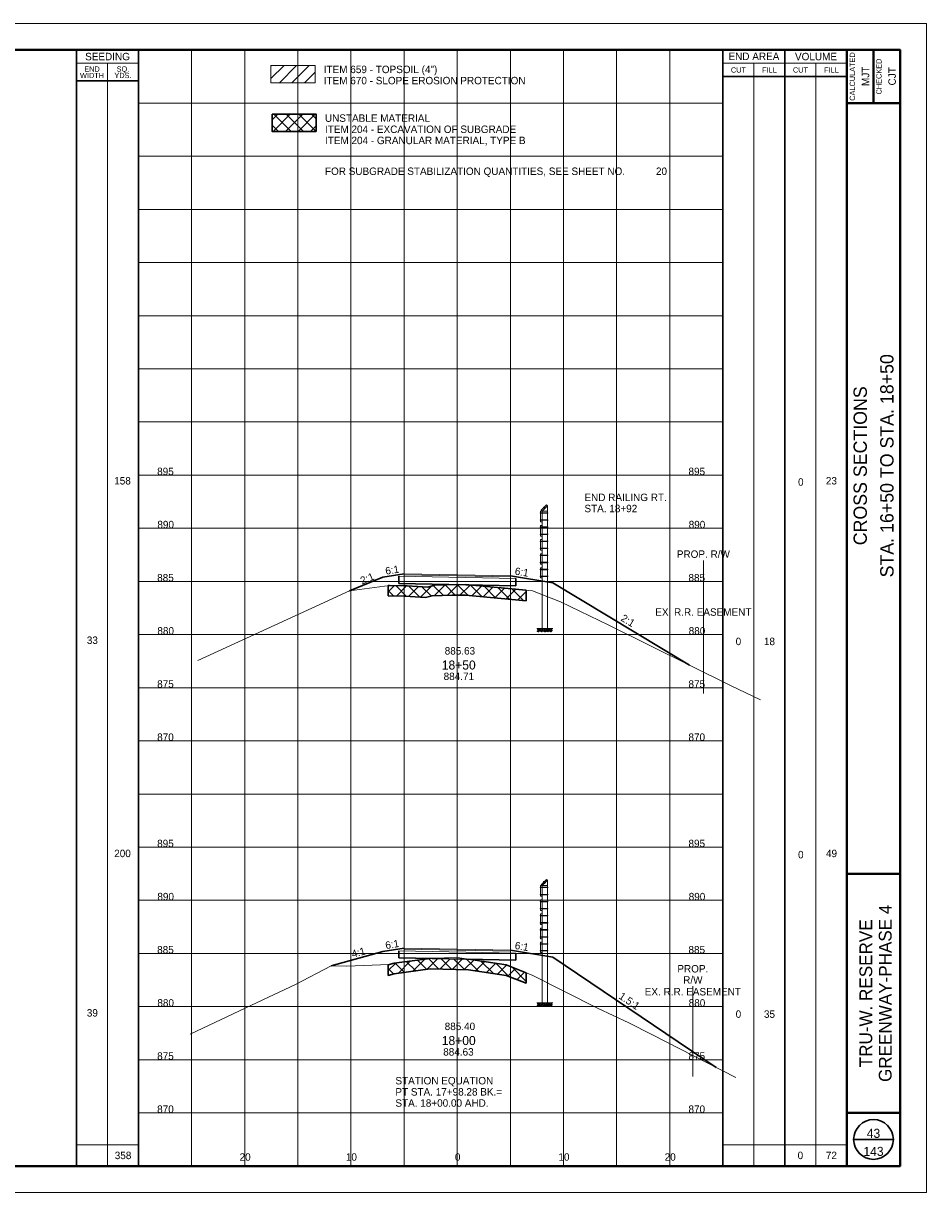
# Paper-space layout 'Layout1' of a CAD drawing. Header units: feet. Extents: x -1005 to 2379, y -670 to 6548.
# Tile 10 of 69: x 75 to 160, y 228 to 338. Entities that reach past the tile are written whole.
import ezdxf
from ezdxf.enums import TextEntityAlignment as Align

# ---------------------------------------------------------------- set-up
doc = ezdxf.new("R2010")
doc.units = ezdxf.units.FT
doc.header["$LTSCALE"] = 5
doc.header["$MEASUREMENT"] = 0
for name, pattern in [('DGN Style 2', [150.837143, 90.502286, -60.334857]), ('DGN Style 3', [211.172, 150.837143, -60.334857]), ('esmtrrex', [4.75, 0.8, -0.325, -0.325, 0.8, -0.3, 0.8, -0.3, 0.8, -0.3]), ('esmtshpr', [5.35, 1, -0.175, -0.175, 4]), ('fencepr', [1, 0.925, 0.075])]:
    doc.linetypes.add(name, pattern=pattern)
for name, color, linetype, lineweight in [('DR_P_Erosion_Control', 7, 'Continuous', 13), ('DR_P_Text', 7, 'Continuous', 13), ('PV_P_Text', 7, 'Continuous', 13), ('RD_P_Cells', 7, 'Continuous', 0), ('RD_P_Fence', 230, 'fencepr', 13), ('RW_P_Esmt_SH', 193, 'esmtshpr', 40), ('RW_X_Esmt_RR', 6, 'esmtrrex', 30), ('SH_Border', 7, 'Continuous', 40), ('SH_Data', 7, 'Continuous', 0), ('SH_Major_Grid_Line', 254, 'Continuous', 13), ('SH_Text', 7, 'Continuous', 13), ('TX_P_20', 7, 'Continuous', 13), ('TX_P_5', 7, 'Continuous', 13), ('TX_X_5', 7, 'Continuous', 0), ('XS_P_Finished_Grade', 3, 'Continuous', 30), ('XS_P_Pavt_Surface', 251, 'Continuous', 13), ('XS_P_Subgrade', 4, 'Continuous', 30), ('XS_P_Undercut', 230, 'Continuous', 30), ('XS_X_Ground_Line', 3, 'DGN Style 2', 13)]:
    doc.layers.add(name, color=color, linetype=linetype, lineweight=lineweight)
doc.layers.add('SH_Cut_Line', color=7, linetype='DGN Style 3', lineweight=0, plot=False)
doc.layers.add('XS_P_Pavt_Layers', color=251, linetype='Continuous', lineweight=0, transparency=0.5)
doc.styles.add('Slanted-Normal LS 0.50', font='font31.shx', dxfattribs={"height": 0.14})
doc.styles.add('Slanted-Sub Title', font='font31.shx', dxfattribs={"height": 0.17})
doc.styles.add('Style-font30', font='font30.shx')
doc.styles.add('Style-font31', font='font31.shx')
doc.styles.add('Style-font70', font='font70.shx')

# ---------------------------------------------------------------- blocks, each defined once
blk = doc.blocks.new('XS POINT_20')
at = {"layer": 'RW_X_Esmt_RR', "linetype": 'DGN Style 3', "lineweight": 0}
blk.add_line((0, 3.5), (0, -3.5), dxfattribs=at)
blk = doc.blocks.new('GPKLBL_54')
at = {"layer": 'TX_P_5', "linetype": 'Continuous', "extrusion": (0, 0, -1), "insert": (-0.46, 0.97), "char_height": 0.7, "attachment_point": 3, "text_direction": (-0.986394, 0.164399, 0), "line_spacing_factor": 0.6, "style": 'Style-font31'}
blk.add_mtext('6:1', dxfattribs=at)
blk = doc.blocks.new('GPKLBL_55')
at = {"layer": 'TX_P_5', "linetype": 'Continuous', "insert": (-0.51, 0.98), "char_height": 0.7, "attachment_point": 1, "rotation": 350.5377, "line_spacing_factor": 0.6, "style": 'Style-font31'}
blk.add_mtext('6:1', dxfattribs=at)
blk = doc.blocks.new('XS POINT_21')
at = {"layer": 'RW_P_Esmt_SH', "linetype": 'Continuous', "lineweight": 13}
blk.add_line((0, 3.5), (0, -3.5), dxfattribs=at)
blk = doc.blocks.new('GPKLBL_56')
at = {"layer": 'TX_P_5', "insert": (-0.93, 1.1), "char_height": 0.7, "attachment_point": 1, "rotation": 15.3507, "line_spacing_factor": 0.6, "style": 'Style-font31'}
blk.add_mtext('4:1', dxfattribs=at)
blk = doc.blocks.new('GPKLBL_57')
at = {"layer": 'TX_P_5', "linetype": 'Continuous', "insert": (-2.01, 2.28), "char_height": 0.7, "attachment_point": 1, "rotation": 329.862, "line_spacing_factor": 0.66, "style": 'Style-font31'}
blk.add_mtext('1.5:1', dxfattribs=at)
blk = doc.blocks.new('RCP')
at = {"layer": 'RD_P_Cells'}
for points, knots in [([(0.02, 0.09), (0.03, 0.1), (0.05, 0.11), (0.07, 0.11), (0.07, 0.12), (0.08, 0.1), (0.08, 0.09), (0.08, 0.08), (0.07, 0.07), (0.06, 0.06), (0.05, 0.05), (0.02, 0.04), (0.02, 0.05), (0.01, 0.06), (0.01, 0.07), (0.01, 0.08), (0.01, 0.08), (0.01, 0.08), (0.01, 0.09), (0.02, 0.09), (0.02, 0.09), (0.02, 0.09)], [0, 0, 0, 0, 0.258176, 0.258176, 0.258176, 0.385117, 0.385117, 0.385117, 0.555016, 0.555016, 0.555016, 0.785627, 0.785627, 0.785627, 0.908123, 0.908123, 0.908123, 0.969027, 0.969027, 0.969027, 1, 1, 1, 1]), ([(0.05, 0.33), (0.06, 0.33), (0.06, 0.34), (0.07, 0.34), (0.08, 0.35), (0.09, 0.35), (0.1, 0.35), (0.11, 0.35), (0.12, 0.35), (0.12, 0.34), (0.13, 0.33), (0.13, 0.33), (0.13, 0.32), (0.12, 0.31), (0.12, 0.3), (0.11, 0.29), (0.1, 0.28), (0.09, 0.28), (0.08, 0.28), (0.07, 0.28), (0.05, 0.27), (0.04, 0.28), (0.04, 0.29), (0.03, 0.29), (0.03, 0.3), (0.03, 0.31), (0.04, 0.32), (0.04, 0.32), (0.04, 0.32), (0.04, 0.33), (0.05, 0.33)], [0, 0, 0, 0, 0.107172, 0.107172, 0.107172, 0.224609, 0.224609, 0.224609, 0.311187, 0.311187, 0.311187, 0.390245, 0.390245, 0.390245, 0.521508, 0.521508, 0.521508, 0.650159, 0.650159, 0.650159, 0.785017, 0.785017, 0.785017, 0.874079, 0.874079, 0.874079, 0.953282, 0.953282, 0.953282, 1, 1, 1, 1]), ([(0.16, 0.26), (0.17, 0.26), (0.19, 0.27), (0.2, 0.27), (0.22, 0.27), (0.22, 0.25), (0.23, 0.23), (0.23, 0.22), (0.23, 0.2), (0.22, 0.19), (0.2, 0.18), (0.19, 0.17), (0.17, 0.17), (0.16, 0.16), (0.14, 0.16), (0.13, 0.17), (0.12, 0.17), (0.11, 0.18), (0.11, 0.18), (0.1, 0.2), (0.1, 0.22), (0.11, 0.23), (0.11, 0.24), (0.12, 0.24), (0.13, 0.25), (0.13, 0.25), (0.14, 0.26), (0.15, 0.26), (0.15, 0.26), (0.15, 0.26), (0.16, 0.26)], [0, 0, 0, 0, 0.126661, 0.126661, 0.126661, 0.253188, 0.253188, 0.253188, 0.368171, 0.368171, 0.368171, 0.509113, 0.509113, 0.509113, 0.63015, 0.63015, 0.63015, 0.70369, 0.70369, 0.70369, 0.826515, 0.826515, 0.826515, 0.907901, 0.907901, 0.907901, 0.976801, 0.976801, 0.976801, 1, 1, 1, 1]), ([(0.16, 0.11), (0.17, 0.11), (0.18, 0.11), (0.19, 0.12), (0.21, 0.12), (0.23, 0.12), (0.25, 0.1), (0.26, 0.09), (0.26, 0.07), (0.26, 0.06), (0.25, 0.05), (0.24, 0.03), (0.23, 0.02), (0.21, 0), (0.18, 0), (0.16, 0.01), (0.15, 0.02), (0.13, 0.03), (0.13, 0.05), (0.12, 0.06), (0.13, 0.07), (0.14, 0.08), (0.14, 0.09), (0.14, 0.09), (0.15, 0.1), (0.15, 0.1), (0.15, 0.1), (0.16, 0.11)], [0, 0, 0, 0, 0.098896, 0.098896, 0.098896, 0.24332, 0.24332, 0.24332, 0.355319, 0.355319, 0.355319, 0.496743, 0.496743, 0.496743, 0.673566, 0.673566, 0.673566, 0.816859, 0.816859, 0.816859, 0.906168, 0.906168, 0.906168, 0.969895, 0.969895, 0.969895, 1, 1, 1, 1]), ([(0.29, 0.35), (0.3, 0.35), (0.31, 0.36), (0.32, 0.36), (0.34, 0.36), (0.34, 0.33), (0.34, 0.32), (0.33, 0.31), (0.32, 0.3), (0.31, 0.3), (0.3, 0.29), (0.28, 0.29), (0.27, 0.3), (0.27, 0.31), (0.27, 0.32), (0.27, 0.33), (0.27, 0.33), (0.28, 0.34), (0.28, 0.34), (0.28, 0.35), (0.28, 0.35), (0.29, 0.35)], [0, 0, 0, 0, 0.188286, 0.188286, 0.188286, 0.356428, 0.356428, 0.356428, 0.541746, 0.541746, 0.541746, 0.732506, 0.732506, 0.732506, 0.852511, 0.852511, 0.852511, 0.937171, 0.937171, 0.937171, 1, 1, 1, 1]), ([(0.31, 0.2), (0.32, 0.21), (0.33, 0.21), (0.34, 0.22), (0.35, 0.22), (0.36, 0.2), (0.36, 0.18), (0.37, 0.17), (0.36, 0.16), (0.35, 0.14), (0.34, 0.13), (0.33, 0.13), (0.32, 0.12), (0.31, 0.12), (0.3, 0.12), (0.29, 0.13), (0.28, 0.14), (0.27, 0.15), (0.27, 0.16), (0.28, 0.17), (0.28, 0.19), (0.29, 0.19), (0.29, 0.2), (0.3, 0.2), (0.31, 0.2)], [0, 0, 0, 0, 0.135762, 0.135762, 0.135762, 0.276579, 0.276579, 0.276579, 0.425633, 0.425633, 0.425633, 0.565886, 0.565886, 0.565886, 0.678149, 0.678149, 0.678149, 0.814077, 0.814077, 0.814077, 0.922173, 0.922173, 0.922173, 1, 1, 1, 1])]:
    blk.add_open_spline(points, degree=3, knots=knots, dxfattribs=at)
blk = doc.blocks.new('XS POINT_22')
at = {"layer": 'RW_X_Esmt_RR', "linetype": 'DGN Style 3', "lineweight": 0}
blk.add_line((0, 3.5), (0, -3.5), dxfattribs=at)
blk = doc.blocks.new('GPKLBL_58')
at = {"layer": 'TX_P_5', "linetype": 'Continuous', "extrusion": (0, 0, -1), "insert": (-0.46, 0.97), "char_height": 0.7, "attachment_point": 3, "text_direction": (-0.986394, 0.164399, 0), "line_spacing_factor": 0.6, "style": 'Style-font31'}
blk.add_mtext('6:1', dxfattribs=at)
blk = doc.blocks.new('GPKLBL_59')
at = {"layer": 'TX_P_5', "linetype": 'Continuous', "insert": (-0.51, 0.98), "char_height": 0.7, "attachment_point": 1, "rotation": 350.5377, "line_spacing_factor": 0.6, "style": 'Style-font31'}
blk.add_mtext('6:1', dxfattribs=at)
blk = doc.blocks.new('XS POINT_23')
at = {"layer": 'RW_P_Esmt_SH', "linetype": 'Continuous', "lineweight": 13}
blk.add_line((0, 3.5), (0, -3.5), dxfattribs=at)
blk = doc.blocks.new('GPKLBL_60')
at = {"layer": 'TX_P_5', "linetype": 'Continuous', "insert": (-0.62, 0.7), "char_height": 0.7, "attachment_point": 1, "rotation": 11.2812, "line_spacing_factor": 0.6, "style": 'Style-font31'}
blk.add_mtext('2:1', dxfattribs=at)
blk = doc.blocks.new('GPKLBL_61')
at = {"layer": 'TX_P_5', "linetype": 'Continuous', "insert": (-2.01, 2.28), "char_height": 0.7, "attachment_point": 1, "rotation": 329.862, "line_spacing_factor": 0.66, "style": 'Style-font31'}
blk.add_mtext('2:1', dxfattribs=at)

psp = doc.layouts.get("Layout1")

# ---------------------------------------------------------------- hatches: boundary and pattern name
at = {"layer": 'DR_P_Erosion_Control'}
h = psp.add_hatch(dxfattribs=at)
h.set_pattern_fill('HATCH', color=256, style=0, pattern_type=2)
h.set_pattern_definition([(45, (106.9389, 332.6956), (-0.589255, 0.589255), [])])
h.paths.add_polyline_path([(98.3, 331.92), (102.45, 331.92), (102.45, 333.54), (98.3, 333.54)])
at = {"layer": 'XS_P_Undercut', "lineweight": 0}
h = psp.add_hatch(dxfattribs=at)
h.set_pattern_fill('CROSSHATCH', color=256, style=0, pattern_type=2)
h.set_pattern_definition([(45, (101.6957, 323.4725), (-0.58926, 0.58926), []), (315, (101.6957, 323.4725), (0.58926, 0.58926), [])])
h.paths.add_polyline_path([(98.41, 327.34), (102.55, 327.34), (102.55, 328.96), (98.41, 328.96)])
h = psp.add_hatch(dxfattribs=at)
h.set_pattern_fill('CROSSHATCH', color=256, style=0, pattern_type=2)
h.set_pattern_definition([(45, (115.2781, 284.0845), (-0.58926, 0.58926), []), (315, (115.2781, 284.0845), (0.58926, 0.58926), [])])
h.paths.add_polyline_path([(115.91, 284.71), (115.83, 284.71), (113.7, 284.64), (113.07, 284.47), (111.13, 284.58), (109.45, 284.63), (109.33, 284.61), (109.33, 283.65), (110.89, 283.6), (112.83, 283.5), (113.46, 283.66), (115.34, 283.72), (116.6, 283.7), (122.33, 283.18), (122.33, 284.18), (116.58, 284.7)])
h = psp.add_hatch(dxfattribs=at)
h.set_pattern_fill('CROSSHATCH', color=256, style=0, pattern_type=2)
h.set_pattern_definition([(45, (117.0907, 249.07225), (-0.589255, 0.589255), []), (315, (117.0907, 249.07225), (0.589255, 0.589255), [])])
h.paths.add_polyline_path([(113.28, 249.54), (109.9, 249.08), (109.38, 248.95), (109.33, 248.94), (109.33, 247.93), (109.9, 248.08), (113.28, 248.54), (116.89, 248.47), (120.43, 247.92), (122.33, 247.19), (122.33, 248.19), (120.43, 248.92), (116.89, 249.47)])

# ---------------------------------------------------------------- linework, layer by layer
at = {"layer": 'DR_P_Erosion_Control', "flags": 128}
for points in [[(98.3, 333.54), (102.45, 333.54), (102.45, 331.92), (98.3, 331.92), (98.3, 333.54)], [(98.3, 331.92), (102.45, 331.92), (102.45, 333.54), (98.3, 333.54), (98.3, 331.92)]]:
    psp.add_lwpolyline(points, close=True, dxfattribs=at)
at = {"layer": 'RD_P_Fence', "linetype": 'Continuous'}
for p, q in [((123.83, 291.6), (123.67, 291.6)), ((123.67, 290.6), (123.67, 291.6)), ((124.24, 292.2), (123.74, 291.7)), ((124.33, 292.1), (123.83, 291.6)), ((123.83, 291.6), (123.83, 280.57)), ((124.33, 291.6), (123.83, 291.6)), ((123.95, 291.93), (124, 291.99)), ((124.09, 291.82), (123.95, 291.96)), ((123.96, 291.92), (123.95, 291.93)), ((124.12, 291.85), (123.98, 291.99)), ((124.02, 291.98), (124, 291.99)), ((124.33, 292.1), (124.33, 280.57)), ((124.33, 291.46), (123.63, 291.46)), ((124.33, 291.42), (123.63, 291.42)), ((124.33, 290.79), (123.63, 290.79)), ((124.33, 290.75), (123.63, 290.75)), ((123.67, 291.48), (123.65, 291.48)), ((123.65, 291.4), (123.65, 291.48)), ((123.67, 291.4), (123.65, 291.4)), ((123.67, 290.81), (123.65, 290.81)), ((123.65, 290.73), (123.65, 290.81)), ((123.67, 290.73), (123.65, 290.73)), ((123.83, 290.6), (123.67, 290.6)), ((124.33, 290.13), (123.63, 290.13)), ((124.33, 290.09), (123.63, 290.09)), ((124.33, 289.46), (123.63, 289.46)), ((124.33, 289.42), (123.63, 289.42)), ((123.67, 290.15), (123.65, 290.15)), ((123.65, 290.07), (123.65, 290.15)), ((123.67, 290.07), (123.65, 290.07)), ((123.67, 289.48), (123.65, 289.48)), ((123.65, 289.4), (123.65, 289.48)), ((123.67, 289.4), (123.65, 289.4)), ((123.83, 290.27), (123.67, 290.27)), ((123.67, 289.27), (123.67, 290.27)), ((124.33, 288.8), (123.63, 288.8)), ((124.33, 288.76), (123.63, 288.76)), ((123.67, 288.82), (123.65, 288.82)), ((123.65, 288.74), (123.65, 288.82)), ((123.67, 288.74), (123.65, 288.74)), ((123.83, 289.27), (123.67, 289.27)), ((123.83, 288.94), (123.67, 288.94)), ((123.67, 287.94), (123.67, 288.94)), ((124.33, 288.13), (123.63, 288.13)), ((124.33, 288.09), (123.63, 288.09)), ((124.33, 287.47), (123.63, 287.47)), ((124.33, 287.43), (123.63, 287.43)), ((123.67, 288.15), (123.65, 288.15)), ((123.65, 288.07), (123.65, 288.15)), ((123.67, 288.07), (123.65, 288.07)), ((123.67, 287.49), (123.65, 287.49)), ((123.65, 287.41), (123.65, 287.49)), ((123.67, 287.41), (123.65, 287.41)), ((123.83, 287.94), (123.67, 287.94)), ((123.83, 287.61), (123.67, 287.61)), ((123.67, 286.61), (123.67, 287.61)), ((124.33, 286.8), (123.63, 286.8)), ((124.33, 286.76), (123.63, 286.76)), ((124.33, 286.14), (123.63, 286.14)), ((124.33, 286.1), (123.63, 286.1)), ((123.67, 286.82), (123.65, 286.82)), ((123.65, 286.74), (123.65, 286.82)), ((123.67, 286.74), (123.65, 286.74)), ((123.67, 286.16), (123.65, 286.16)), ((123.65, 286.08), (123.65, 286.16)), ((123.67, 286.08), (123.65, 286.08)), ((123.83, 286.61), (123.67, 286.61)), ((123.83, 286.28), (123.67, 286.28)), ((123.67, 285.33), (123.67, 286.28)), ((124.33, 285.51), (123.63, 285.51)), ((124.33, 285.47), (123.63, 285.47)), ((123.67, 285.53), (123.65, 285.53)), ((123.65, 285.45), (123.65, 285.53)), ((123.67, 285.45), (123.65, 285.45)), ((123.83, 285.33), (123.67, 285.33)), ((124.33, 280.57), (123.83, 280.57)), ((123.83, 256.38), (123.67, 256.38)), ((123.67, 255.38), (123.67, 256.38)), ((124.24, 256.97), (123.74, 256.47)), ((124.33, 256.88), (123.83, 256.38)), ((123.83, 256.38), (123.83, 245.35)), ((124.33, 256.38), (123.83, 256.38)), ((123.95, 256.7), (124, 256.76)), ((124.09, 256.59), (123.95, 256.73)), ((123.96, 256.69), (123.95, 256.7)), ((124.12, 256.62), (123.98, 256.76)), ((124.02, 256.75), (124, 256.76)), ((124.33, 256.88), (124.33, 245.35)), ((124.33, 256.23), (123.63, 256.23)), ((124.33, 256.19), (123.63, 256.19)), ((124.33, 255.56), (123.63, 255.56)), ((124.33, 255.52), (123.63, 255.52)), ((123.67, 256.25), (123.65, 256.25)), ((123.65, 256.17), (123.65, 256.25)), ((123.67, 256.17), (123.65, 256.17)), ((123.67, 255.58), (123.65, 255.58)), ((123.65, 255.5), (123.65, 255.58)), ((123.67, 255.5), (123.65, 255.5)), ((123.83, 255.38), (123.67, 255.38)), ((124.33, 254.9), (123.63, 254.9)), ((124.33, 254.86), (123.63, 254.86)), ((124.33, 254.23), (123.63, 254.23)), ((124.33, 254.19), (123.63, 254.19)), ((123.67, 254.92), (123.65, 254.92)), ((123.65, 254.84), (123.65, 254.92)), ((123.67, 254.84), (123.65, 254.84)), ((123.67, 254.25), (123.65, 254.25)), ((123.65, 254.17), (123.65, 254.25)), ((123.67, 254.17), (123.65, 254.17)), ((123.83, 255.05), (123.67, 255.05)), ((123.67, 254.05), (123.67, 255.05)), ((124.33, 253.57), (123.63, 253.57)), ((124.33, 253.53), (123.63, 253.53)), ((123.67, 253.59), (123.65, 253.59)), ((123.65, 253.51), (123.65, 253.59)), ((123.67, 253.51), (123.65, 253.51)), ((123.83, 254.05), (123.67, 254.05)), ((123.83, 253.72), (123.67, 253.72)), ((123.67, 252.72), (123.67, 253.72)), ((124.33, 252.9), (123.63, 252.9)), ((124.33, 252.86), (123.63, 252.86)), ((124.33, 252.24), (123.63, 252.24)), ((124.33, 252.2), (123.63, 252.2)), ((123.67, 252.92), (123.65, 252.92)), ((123.65, 252.84), (123.65, 252.92)), ((123.67, 252.84), (123.65, 252.84)), ((123.67, 252.26), (123.65, 252.26)), ((123.65, 252.18), (123.65, 252.26)), ((123.67, 252.18), (123.65, 252.18)), ((123.83, 252.72), (123.67, 252.72)), ((123.83, 252.39), (123.67, 252.39)), ((123.67, 251.39), (123.67, 252.39)), ((124.33, 251.57), (123.63, 251.57)), ((124.33, 251.53), (123.63, 251.53)), ((124.33, 250.91), (123.63, 250.91)), ((124.33, 250.87), (123.63, 250.87)), ((123.67, 251.59), (123.65, 251.59)), ((123.65, 251.51), (123.65, 251.59)), ((123.67, 251.51), (123.65, 251.51)), ((123.67, 250.93), (123.65, 250.93)), ((123.65, 250.85), (123.65, 250.93)), ((123.67, 250.85), (123.65, 250.85)), ((123.83, 251.39), (123.67, 251.39)), ((123.83, 251.06), (123.67, 251.06)), ((123.67, 250.1), (123.67, 251.06)), ((124.33, 250.28), (123.63, 250.28)), ((124.33, 250.24), (123.63, 250.24)), ((123.67, 250.3), (123.65, 250.3)), ((123.65, 250.22), (123.65, 250.3)), ((123.67, 250.22), (123.65, 250.22)), ((123.83, 250.1), (123.67, 250.1)), ((124.33, 245.35), (123.83, 245.35))]:
    psp.add_line(p, q, dxfattribs=at)
at = {"layer": 'RD_P_Fence'}
for p, q in [((123.83, 291.6), (123.74, 291.7)), ((123.95, 291.96), (123.98, 291.99)), ((124.33, 292.1), (124.24, 292.2)), ((123.63, 291.42), (123.63, 291.46)), ((123.63, 290.75), (123.63, 290.79)), ((123.63, 290.09), (123.63, 290.13)), ((123.63, 289.42), (123.63, 289.46)), ((123.63, 288.76), (123.63, 288.8)), ((123.63, 288.09), (123.63, 288.13)), ((123.63, 287.43), (123.63, 287.47)), ((123.63, 286.76), (123.63, 286.8)), ((123.63, 286.1), (123.63, 286.14)), ((123.63, 285.47), (123.63, 285.51)), ((123.83, 256.38), (123.74, 256.47)), ((123.95, 256.73), (123.98, 256.76)), ((124.33, 256.88), (124.24, 256.97)), ((123.63, 256.19), (123.63, 256.23)), ((123.63, 255.52), (123.63, 255.56)), ((123.63, 254.86), (123.63, 254.9)), ((123.63, 254.19), (123.63, 254.23)), ((123.63, 253.53), (123.63, 253.57)), ((123.63, 252.86), (123.63, 252.9)), ((123.63, 252.2), (123.63, 252.24)), ((123.63, 251.53), (123.63, 251.57)), ((123.63, 250.87), (123.63, 250.91)), ((123.63, 250.24), (123.63, 250.28))]:
    psp.add_line(p, q, dxfattribs=at)
at = {"layer": 'RD_P_Fence', "ltscale": 1.166667, "extrusion": (0, 0, -1)}
for centre in [(-124.32, 291.44), (-124.32, 290.77), (-124.32, 290.11), (-124.32, 289.44), (-124.32, 288.78), (-124.32, 288.11), (-124.32, 287.45), (-124.32, 286.78), (-124.32, 286.12), (-124.32, 285.49), (-124.32, 256.21), (-124.32, 255.54), (-124.32, 254.88), (-124.32, 254.21), (-124.32, 253.55), (-124.32, 252.88), (-124.32, 252.22), (-124.32, 251.55), (-124.32, 250.89), (-124.32, 250.26)]:
    psp.add_arc(centre, 0.03, 119.8659, 240.1341, dxfattribs=at)
at = {"layer": 'SH_Border', "color": 7, "linetype": 'Continuous', "lineweight": 40}
for p, q in [((152.5, 230), (152.5, 335)), ((155, 335), (155, 330)), ((152.5, 330), (157.5, 330)), ((152.5, 257.5), (157.5, 257.5)), ((152.5, 235), (157.5, 235))]:
    psp.add_line(p, q, dxfattribs=at)
at = {"layer": 'SH_Border', "color": 7, "linetype": 'Continuous', "lineweight": 40, "flags": 128}
psp.add_lwpolyline([(0, 335), (157.5, 335), (157.5, 230), (0, 230), (0, 335)], close=True, dxfattribs=at)
at = {"layer": 'SH_Cut_Line', "color": 7, "linetype": 'DGN Style 3', "lineweight": 0, "flags": 128}
psp.add_lwpolyline([(-10, 227.5), (160, 227.5), (160, 337.5), (-10, 337.5), (-10, 227.5)], close=True, dxfattribs=at)
at = {"layer": 'SH_Data', "color": 7, "linetype": 'Continuous', "lineweight": 30}
for p, q in [((80, 230), (80, 335)), ((85.83, 230), (85.83, 335)), ((140.83, 230), (140.83, 335)), ((146.67, 230), (146.67, 335)), ((140.83, 332.5), (152.5, 332.5)), ((85.83, 332.08), (80, 332.08)), ((153.12, 232.5), (156.88, 232.5))]:
    psp.add_line(p, q, dxfattribs=at)
at = {"layer": 'SH_Data', "color": 7, "linetype": 'Continuous', "lineweight": 0}
for p, q in [((85.83, 333.75), (80, 333.75)), ((140.83, 333.75), (152.5, 333.75))]:
    psp.add_line(p, q, dxfattribs=at)
at = {"layer": 'SH_Data', "color": 7, "linetype": 'Continuous', "lineweight": 13}
for p, q in [((82.92, 230), (82.92, 333.75)), ((143.75, 230), (143.75, 333.75)), ((149.58, 230), (149.58, 333.75)), ((80, 232), (85.83, 232)), ((140.83, 232), (152.5, 232))]:
    psp.add_line(p, q, dxfattribs=at)
at = {"layer": 'SH_Data', "color": 7, "linetype": 'Continuous', "lineweight": 30}
psp.add_circle((155, 232.5), 1.87, dxfattribs=at)
at = {"layer": 'SH_Major_Grid_Line', "color": 254, "linetype": 'Continuous', "lineweight": 13}
for p, q in [((90.83, 230), (90.83, 335)), ((95.83, 230), (95.83, 335)), ((100.83, 230), (100.83, 335)), ((105.83, 230), (105.83, 335)), ((110.83, 230), (110.83, 335)), ((115.83, 230), (115.83, 335)), ((120.83, 230), (120.83, 335)), ((125.83, 230), (125.83, 335)), ((130.83, 230), (130.83, 335)), ((135.83, 230), (135.83, 335)), ((85.83, 330), (140.83, 330)), ((85.83, 325), (140.83, 325)), ((85.83, 320), (140.83, 320)), ((85.83, 315), (140.83, 315)), ((85.83, 310), (140.83, 310)), ((85.83, 305), (140.83, 305)), ((85.83, 300), (140.83, 300)), ((85.83, 295), (140.83, 295)), ((85.83, 290), (140.83, 290)), ((85.83, 285), (140.83, 285)), ((85.83, 280), (140.83, 280)), ((85.83, 275), (140.83, 275)), ((85.83, 270), (140.83, 270)), ((85.83, 265), (140.83, 265)), ((85.83, 260), (140.83, 260)), ((85.83, 255), (140.83, 255)), ((85.83, 250), (140.83, 250)), ((85.83, 245), (140.83, 245)), ((85.83, 240), (140.83, 240)), ((85.83, 235), (140.83, 235))]:
    psp.add_line(p, q, dxfattribs=at)
at = {"layer": 'XS_P_Finished_Grade'}
for p, q in [((108.83, 285.4), (105.7, 284.1)), ((108.83, 285.4), (110.83, 285.73)), ((124.83, 284.86), (120.83, 285.53)), ((124.83, 284.86), (137.69, 277.11)), ((103.97, 248.83), (108.83, 250.17)), ((108.83, 250.17), (110.83, 250.5)), ((124.83, 249.64), (120.83, 250.3)), ((124.83, 249.64), (140.2, 239.27))]:
    psp.add_line(p, q, dxfattribs=at)
at = {"layer": 'XS_P_Pavt_Layers', "color": 2, "lineweight": 13}
for p, q in [((121.33, 285.27), (110.33, 285.49)), ((120.83, 285.43), (110.83, 285.63)), ((121.33, 250.04), (110.33, 250.26)), ((120.83, 250.2), (110.83, 250.4))]:
    psp.add_line(p, q, dxfattribs=at)
at = {"layer": 'XS_P_Pavt_Surface', "color": 193}
for p, q in [((110.83, 285.73), (110.83, 285.48)), ((120.83, 285.53), (110.83, 285.73)), ((120.83, 285.53), (120.83, 285.28)), ((110.83, 250.5), (110.83, 250.25)), ((120.83, 250.3), (110.83, 250.5)), ((120.83, 250.3), (120.83, 250.05))]:
    psp.add_line(p, q, dxfattribs=at)
at = {"layer": 'XS_P_Subgrade'}
for p, q in [((110.33, 285.49), (110.33, 284.82)), ((121.33, 285.27), (121.33, 284.6)), ((121.33, 284.6), (110.33, 284.82)), ((110.33, 250.26), (110.33, 249.6)), ((121.33, 250.04), (121.33, 249.38)), ((121.33, 249.38), (110.33, 249.6))]:
    psp.add_line(p, q, dxfattribs=at)
at = {"layer": 'XS_P_Subgrade', "lineweight": 13}
for p, q in [((123.83, 280.57), (123.33, 280.57)), ((124.33, 280.57), (124.83, 280.57)), ((123.83, 245.35), (123.33, 245.35)), ((124.33, 245.35), (124.83, 245.35))]:
    psp.add_line(p, q, dxfattribs=at)
at = {"layer": 'XS_P_Undercut', "lineweight": 30}
for p, q in [((109.33, 284.61), (109.33, 283.65)), ((122.33, 284.18), (122.33, 283.18)), ((109.33, 248.94), (109.33, 247.93)), ((116.89, 248.47), (113.28, 248.54)), ((122.33, 248.19), (122.33, 247.19))]:
    psp.add_line(p, q, dxfattribs=at)
at = {"layer": 'XS_P_Undercut'}
for p, q in [((116.58, 284.7), (122.33, 284.18)), ((115.34, 283.72), (116.6, 283.7))]:
    psp.add_line(p, q, dxfattribs=at)
at = {"layer": 'XS_P_Undercut', "flags": 128}
psp.add_lwpolyline([(98.41, 328.96), (102.55, 328.96), (102.55, 327.34), (98.41, 327.34), (98.41, 328.96)], close=True, dxfattribs=at)
at = {"layer": 'XS_P_Undercut', "lineweight": 0, "flags": 128}
for points in [[(98.41, 327.34), (102.55, 327.34), (102.55, 328.96), (98.41, 328.96), (98.41, 327.34)], [(115.91, 284.71), (115.83, 284.71), (113.7, 284.64), (113.07, 284.47), (111.13, 284.58), (109.45, 284.63), (109.33, 284.61), (109.33, 283.65), (110.89, 283.6), (112.83, 283.5), (113.46, 283.66), (115.34, 283.72), (116.6, 283.7), (122.33, 283.18), (122.33, 284.18), (116.58, 284.7), (115.91, 284.71)], [(113.28, 249.54), (109.9, 249.08), (109.38, 248.95), (109.33, 248.94), (109.33, 247.93), (109.9, 248.08), (113.28, 248.54), (116.89, 248.47), (120.43, 247.92), (122.33, 247.19), (122.33, 248.19), (120.43, 248.92), (116.89, 249.47), (113.28, 249.54)]]:
    psp.add_lwpolyline(points, close=True, dxfattribs=at)
at = {"layer": 'XS_P_Undercut', "flags": 128}
for points in [[(109.33, 284.61), (109.45, 284.63), (111.13, 284.58), (113.07, 284.47), (113.7, 284.64), (115.91, 284.71)], [(109.33, 283.65), (110.89, 283.6), (112.83, 283.5), (113.46, 283.66), (115.34, 283.72)], [(116.6, 283.7), (122.33, 283.18)], [(109.33, 248.94), (109.9, 249.08), (113.28, 249.54)], [(116.89, 249.47), (120.43, 248.92), (122.33, 248.19)], [(109.33, 247.93), (109.9, 248.08), (113.28, 248.54)], [(116.89, 248.47), (120.43, 247.92), (122.33, 247.19)]]:
    psp.add_lwpolyline(points, dxfattribs=at)
at = {"layer": 'XS_X_Ground_Line', "flags": 128}
for points in [[(91.42, 277.57), (100.59, 281.75), (105.7, 284.1), (109.45, 284.63), (111.13, 284.58), (113.07, 284.47), (113.7, 284.64), (115.83, 284.71), (116.29, 284.72), (122.91, 284.13), (125.56, 283.09), (130.09, 280.87), (141.6, 275.18), (144.38, 273.85)], [(90.68, 242.4), (96.46, 245.15), (100.62, 247.07), (103.97, 248.83), (105.44, 248.79), (109.38, 248.95), (109.9, 249.08), (113.4, 249.55), (115.84, 249.63), (120.43, 248.92), (122.89, 247.97), (129.04, 244.86), (131.98, 243.47), (134.13, 242.39), (142.04, 238.33)]]:
    psp.add_lwpolyline(points, dxfattribs=at)

# ---------------------------------------------------------------- block references
at = {"layer": 'RD_P_Cells', "xscale": 0.75, "yscale": 0.75, "zscale": 0.75}
for p in [(123.35, 280.26), (123.64, 280.26), (123.95, 280.26), (124.22, 280.26), (124.49, 280.26), (123.35, 245.03), (123.64, 245.03), (123.95, 245.03), (124.22, 245.03), (124.49, 245.03)]:
    psp.add_blockref('RCP', p, dxfattribs=at)
at = {"layer": 'RW_P_Esmt_SH', "linetype": 'Continuous', "lineweight": 13}
for name, p in [('XS POINT_23', (138.99, 283.47)), ('XS POINT_21', (138, 243.41))]:
    psp.add_blockref(name, p, dxfattribs=at)
at = {"layer": 'RW_X_Esmt_RR', "linetype": 'DGN Style 3', "lineweight": 0}
for name, p in [('XS POINT_22', (138.99, 277.97)), ('XS POINT_20', (138, 241.91))]:
    psp.add_blockref(name, p, dxfattribs=at)
at = {"layer": 'TX_P_5', "linetype": 'Continuous', "extrusion": (0, 0, -1)}
for name, p in [('GPKLBL_58', (-109.83, 285.56)), ('GPKLBL_54', (-109.83, 250.34))]:
    psp.add_blockref(name, p, dxfattribs=at)
at = {"layer": 'TX_P_5', "linetype": 'Continuous'}
for name, p in [('GPKLBL_59', (121.83, 285.36)), ('GPKLBL_55', (121.83, 250.14))]:
    psp.add_blockref(name, p, dxfattribs=at)
for name, p, rotation in [('GPKLBL_60', (107.36, 284.79), 11.1730882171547), ('GPKLBL_61', (133.49, 279.64), 359.057589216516), ('GPKLBL_57', (133.21, 243.99), 356.1501719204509)]:
    psp.add_blockref(name, p, dxfattribs=dict(at, rotation=rotation))
at = {"layer": 'TX_P_5'}
psp.add_blockref('GPKLBL_56', (106.74, 249.16), dxfattribs=at)

# ---------------------------------------------------------------- texts
at = {"layer": 'DR_P_Text', "char_height": 0.7, "attachment_point": 1, "line_spacing_factor": 0.9}
for s, insert, style in [('ITEM 659 - TOPSOIL (4")\\PITEM 670 - SLOPE EROSION PROTECTION', (103.27, 333.52), 'Slanted-Sub Title'), ('UNSTABLE MATERIAL\\PITEM 204 - EXCAVATION OF SUBGRADE\\PITEM 204 - GRANULAR MATERIAL, TYPE B', (103.38, 328.94), 'Slanted-Sub Title'), ('FOR SUBGRADE STABILIZATION QUANTITIES, SEE SHEET NO.', (103.38, 323.94), 'Slanted-Sub Title'), ('20\\P', (134.53, 323.94), 'Style-font31')]:
    psp.add_mtext(s, dxfattribs=dict(at, insert=insert, style=style))
at = {"layer": 'PV_P_Text', "style": 'Slanted-Normal LS 0.50'}
for s, p in [(' 885.63', (115.95, 278.12)), (' 885.40', (115.95, 242.79))]:
    psp.add_text(s, height=0.7, dxfattribs=at).set_placement(p, align=Align.CENTER)
at = {"layer": 'RW_P_Esmt_SH', "linetype": 'Continuous', "lineweight": 13, "char_height": 0.7, "attachment_point": 2, "line_spacing_factor": 0.9, "style": 'Style-font31'}
for s, insert in [('\\PPROP. R/W', (138.99, 288.97)), ('PROP.\\PR/W', (138, 248.91))]:
    psp.add_mtext(s, dxfattribs=dict(at, insert=insert))
at = {"layer": 'RW_X_Esmt_RR', "linetype": 'Continuous', "lineweight": 0, "char_height": 0.7, "attachment_point": 2, "line_spacing_factor": 0.66, "style": 'Style-font31'}
for insert in [(138.99, 282.47), (138, 246.75)]:
    psp.add_mtext('EX. R.R. EASEMENT\\P', dxfattribs=dict(at, insert=insert))
at = {"layer": 'SH_Data', "color": 7, "linetype": 'Continuous', "lineweight": 13, "style": 'Style-font30'}
for s, p in [('SEEDING', (82.92, 334.38)), ('END AREA', (143.75, 334.4)), ('VOLUME', (149.59, 334.38))]:
    psp.add_text(s, height=0.7, dxfattribs=at).set_placement(p, align=Align.MIDDLE_CENTER)
at = {"layer": 'SH_Data', "color": 7, "linetype": 'Continuous', "lineweight": 0, "style": 'Style-font30'}
for s, p in [('CALCULATED', (152.76, 332.5)), ('CHECKED', (155.26, 332.5))]:
    psp.add_text(s, height=0.5, rotation=90, dxfattribs=at).set_placement(p, align=Align.TOP_CENTER)
for s, p in [('CUT', (142.29, 333.12)), ('FILL', (145.21, 333.12)), ('CUT', (148.13, 333.12)), ('FILL', (151.04, 333.12))]:
    psp.add_text(s, height=0.5, dxfattribs=at).set_placement(p, align=Align.MIDDLE_CENTER)
at = {"layer": 'SH_Data', "color": 7, "linetype": 'Continuous', "lineweight": 13, "style": 'Style-font30'}
for s, p in [('MJT', (154.6, 332.52)), ('CJT', (157.1, 332.52))]:
    psp.add_text(s, height=0.7, rotation=90, dxfattribs=at).set_placement(p, align=Align.CENTER)
at = {"layer": 'SH_Data', "style": 'Style-font70'}
psp.add_text('STA. 16+50 TO STA. 18+50', height=1.25, rotation=90, dxfattribs=at).set_placement((156.26, 295.88), align=Align.MIDDLE_CENTER)
at = {"layer": 'SH_Data', "color": 7, "linetype": 'Continuous', "lineweight": 0, "style": 'Style-font70'}
psp.add_text('CROSS SECTIONS', height=1.25, rotation=90, dxfattribs=at).set_placement((153.75, 295.88), align=Align.MIDDLE_CENTER)
at = {"layer": 'SH_Data', "color": 7, "linetype": 'Continuous', "lineweight": 0, "char_height": 0.7, "attachment_point": 5, "line_spacing_factor": 0.728571, "style": 'Style-font30'}
for s, insert in [('\\H0.714286x;END\\PWIDTH', (81.46, 332.9)), ('\\H0.714286x;SQ.\\PYDS.', (84.37, 332.9))]:
    psp.add_mtext(s, dxfattribs=dict(at, insert=insert))
at = {"layer": 'SH_Data', "lineweight": 13, "char_height": 0.85, "attachment_point": 8, "style": 'Style-font30'}
for s, insert, line_spacing_factor in [('43\\P', (155, 232.64), 1.08), ('143\\P', (155, 230.94), 0.6)]:
    psp.add_mtext(s, dxfattribs=dict(at, insert=insert, line_spacing_factor=line_spacing_factor))
at = {"layer": 'SH_Text', "style": 'Style-font31'}
for s, p in [('895', (88.37, 295)), ('895', (138.37, 295)), ('890', (88.39, 290)), ('890', (138.39, 290)), ('885', (88.37, 285)), ('885', (138.37, 285)), ('880', (88.39, 280)), ('880', (138.39, 280)), ('875', (88.37, 275)), ('875', (138.37, 275)), ('870', (88.37, 270)), ('870', (138.37, 270)), ('895', (88.37, 260)), ('895', (138.37, 260)), ('890', (88.39, 255)), ('890', (138.39, 255)), ('885', (88.37, 250)), ('885', (138.37, 250)), ('880', (88.39, 245)), ('880', (138.39, 245)), ('875', (88.37, 240)), ('875', (138.37, 240)), ('870', (88.37, 235)), ('870', (138.37, 235)), ('20', (95.87, 230.5)), ('10', (105.87, 230.5)), ('0', (115.87, 230.5)), ('0', (115.87, 230.5)), ('10', (125.87, 230.5)), ('20', (135.87, 230.5))]:
    psp.add_text(s, height=0.7, dxfattribs=at).set_placement(p, align=Align.CENTER)
at = {"layer": 'SH_Text', "char_height": 0.7, "attachment_point": 1, "line_spacing_factor": 0.9, "style": 'Slanted-Sub Title'}
for s, insert in [('END RAILING RT.\\PSTA. 18+92', (127.8, 293.26)), ('\\PSTATION EQUATION\\PPT STA. 17+98.28 BK.=\\PSTA. 18+00.00 AHD.', (110.01, 239.43))]:
    psp.add_mtext(s, dxfattribs=dict(at, insert=insert))
at = {"layer": 'SH_Text', "insert": (155.2, 246.25), "char_height": 1.2, "attachment_point": 5, "rotation": 90, "line_spacing_factor": 0.9125, "style": 'Slanted-Normal LS 0.50'}
psp.add_mtext('\\Ffont70;TRU-W. RESERVE\\PGREENWAY-PHASE 4', dxfattribs=at)
at = {"layer": 'TX_P_20', "style": 'Slanted-Normal LS 0.50'}
for s, p in [('158', (84.33, 294.47)), ('23', (151.04, 294.47)), ('33', (81.49, 279.47)), ('200', (84.33, 259.41)), ('49', (151.05, 259.41)), ('39', (81.49, 244.41)), ('358', (84.38, 231)), ('0', (148.12, 231)), ('72', (151.04, 231))]:
    psp.add_text(s, height=0.7, dxfattribs=at).set_placement(p, align=Align.MIDDLE_CENTER)
at = {"layer": 'TX_P_20', "char_height": 0.7, "attachment_point": 5, "line_spacing_factor": 0.6, "style": 'Slanted-Normal LS 0.50'}
for s, insert in [('0', (148.16, 294.35)), ('0', (142.29, 279.35)), ('18', (145.21, 279.35)), ('0', (148.16, 259.29)), ('0', (142.29, 244.29)), ('35', (145.21, 244.29))]:
    psp.add_mtext(s, dxfattribs=dict(at, insert=insert))
at = {"layer": 'TX_P_5', "char_height": 0.85, "attachment_point": 5, "line_spacing_factor": 0.6, "style": 'Slanted-Sub Title'}
for s, insert in [('18+50', (115.97, 277.13)), ('18+00', (115.97, 241.8))]:
    psp.add_mtext(s, dxfattribs=dict(at, insert=insert))
at = {"layer": 'TX_X_5', "linetype": 'Continuous', "style": 'Style-font31'}
for s, p in [('884.71', (115.98, 276.42)), ('884.63', (115.94, 241.09))]:
    psp.add_text(s, height=0.7, dxfattribs=at).set_placement(p, align=Align.TOP_CENTER)

doc.saveas('drawing.dxf')
